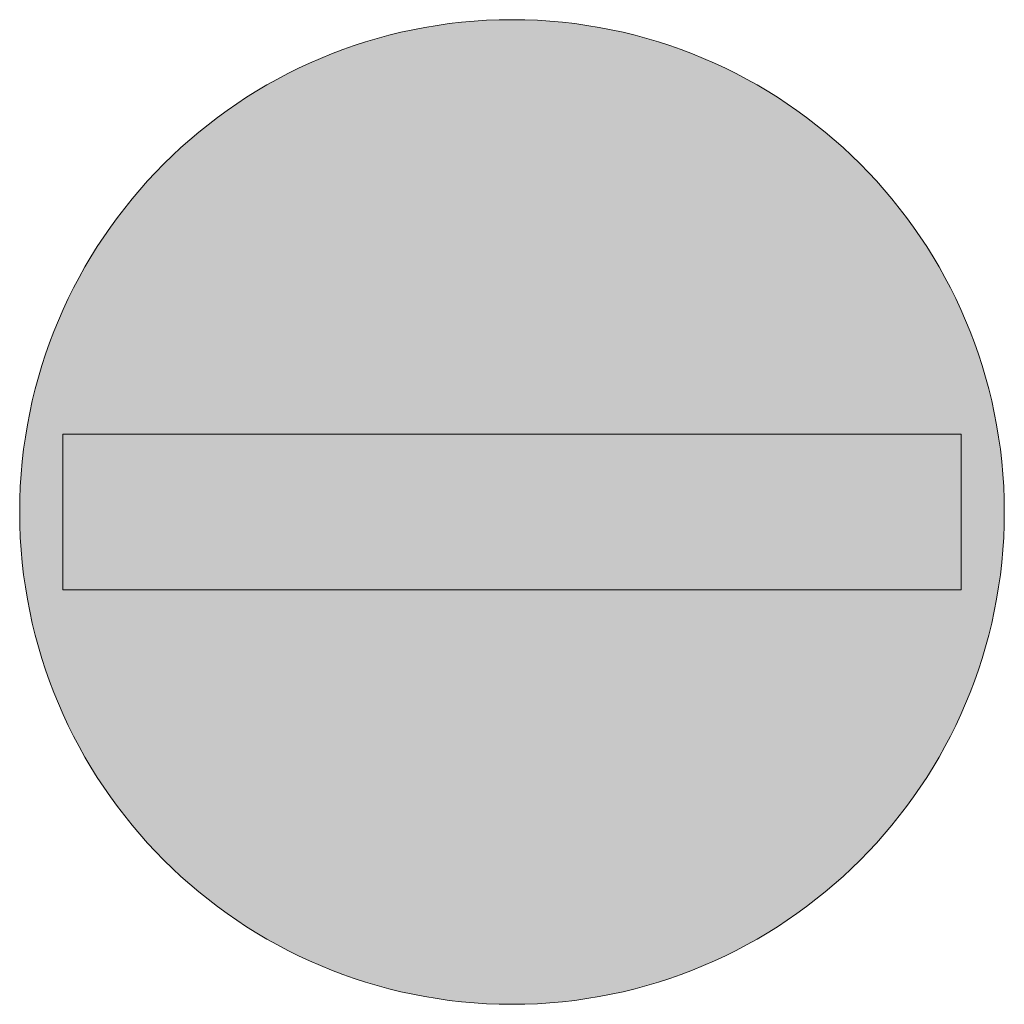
# Model space of a CAD drawing. Header units: metres. Extents: x -0.002 to 0.002, y -0.002 to 0.002.
import ezdxf

# ---------------------------------------------------------------- set-up
doc = ezdxf.new("R2010")
doc.units = ezdxf.units.M
doc.layers.get('0').update_dxf_attribs({"lineweight": 0})
doc.layers.add('VKZ_267-00_flf', color=1, linetype='Continuous', lineweight=0)
doc.layers.add('VKZ_267-00_sym', color=7, linetype='Continuous', lineweight=0)

msp = doc.modelspace()

# ---------------------------------------------------------------- hatches: boundary and pattern name
h = msp.add_hatch(color=256)
h.dxf.hatch_style = 1
h.paths.add_polyline_path([(0.0018246, 0.0003158), (-0.0018246, 0.0003158), (-0.0018246, -0.0003158), (0.0018246, -0.0003158)])
at = {"layer": 'VKZ_267-00_flf'}
h = msp.add_hatch(color=256, dxfattribs=at)
h.dxf.hatch_style = 1
h.paths.add_polyline_path([(-0.002, 0, 1), (0.002, 0, 1)])
h.paths.add_polyline_path([(0.0018246, 0.0003158), (0.0018246, -0.0003158), (-0.0018246, -0.0003158), (-0.0018246, 0.0003158)], flags=16)
at = {"layer": 'VKZ_267-00_flf', "true_color": 0xffffff}
h = msp.add_hatch(color=7, dxfattribs=at)
h.dxf.hatch_style = 1
h.paths.add_polyline_path([(0.0018246, 0.0003158), (-0.0018246, 0.0003158), (-0.0018246, -0.0003158), (0.0018246, -0.0003158)])

# ---------------------------------------------------------------- linework, layer by layer
at = {"layer": 'VKZ_267-00_sym'}
msp.add_lwpolyline([(-0.0018246, 0.0003158), (0.0018246, 0.0003158), (0.0018246, -0.0003158), (-0.0018246, -0.0003158)], close=True, dxfattribs=at)
msp.add_circle((0, 0), 0.002, dxfattribs=at)

doc.saveas('drawing.dxf')
